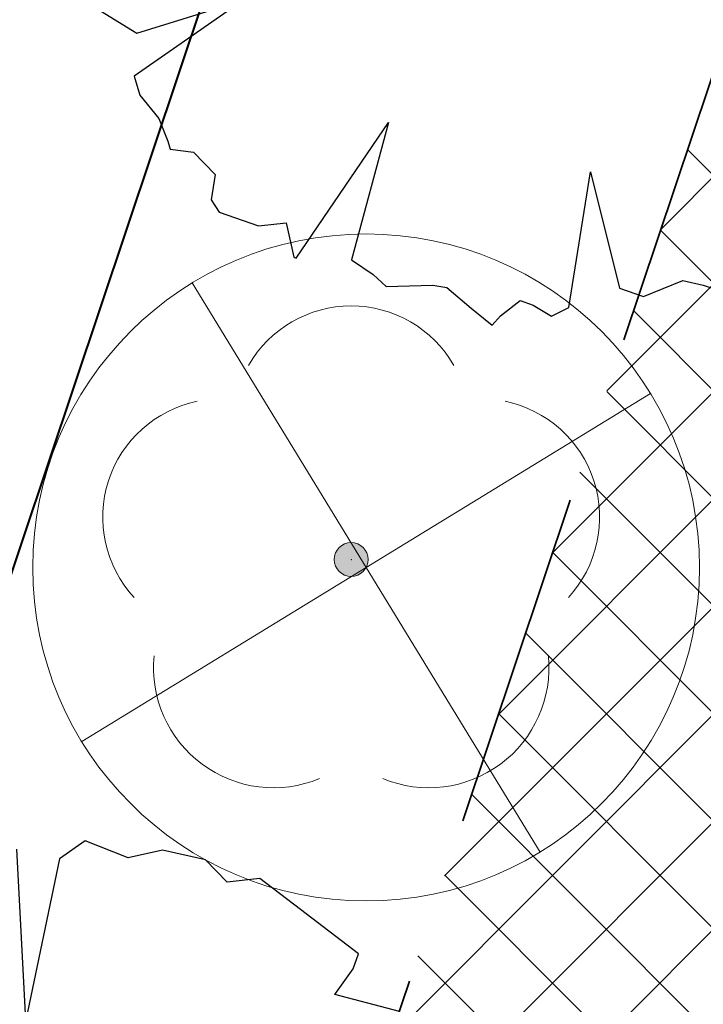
# Model space of a CAD drawing. Header units: metres. Extents: x 6599594 to 6600699, y 5687867 to 5691114.
# Tile 117 of 256: x 6599895.68 to 6599897.7, y 5688717.97 to 5688720.89. Entities that reach past the tile are written whole.
import ezdxf

# ---------------------------------------------------------------- set-up
doc = ezdxf.new("R2010")
doc.units = ezdxf.units.M
doc.header["$MEASUREMENT"] = 0
for name, pattern in [('1', [0]), ('3_EGBZ', [1.5, 1, -0.5]), ('BTO', [0]), ('BUF', [0]), ('BUG', [1.5, 1, -0.5])]:
    doc.linetypes.add(name, pattern=pattern)
doc.layers.get('0').update_dxf_attribs({"color": 253, "linetype": 'CONTINUOUS', "lineweight": 13})
for name, color, linetype, lineweight in [('_dren', 30, '3_EGBZ', 40), ('_kolor chodnik', 50, '1', 5), ('_kolor jezdnia', 4, '1', 0), ('_kolor zjazdy kostka', 7, '1', 5), ('_kolor ścieżka @ 1', 10, '1', 0), ('_nasadzenia', 72, 'BUG', 30), ('_obrzeze', 10, 'BUG', 35), ('_podział mój', 201, 'BTO', 40), ('_wycinka', 10, 'BUF', 15), ('OT_ZagospodarowanieTerenu_P', 7, 'CONTINUOUS', 0)]:
    doc.layers.add(name, color=color, linetype=linetype, lineweight=lineweight)
doc.layers.add('RS-drzewa projektowane', color=7, linetype='CONTINUOUS')
pattern_1 = [(45, (0, 0), (-0.1414213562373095, 0.1414213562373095), []), (135, (0, 0), (-0.1414213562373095, -0.1414213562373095), [])]

# ---------------------------------------------------------------- blocks, each defined once
blk = doc.blocks.new('ddddd')
at = {"layer": '_wycinka'}
for p, q in [((6600244.106448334, 5690836.218476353), (6600245.135551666, 5690834.535523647)), ((6600245.462476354, 5690835.891551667), (6600243.779523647, 5690834.862448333))]:
    blk.add_line(p, q, dxfattribs=at)
blk.add_circle((6600244.621, 5690835.377), 0.986329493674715, dxfattribs=at)
blk = doc.blocks.new('d2')
at = {"layer": '_nasadzenia'}
for p, q in [((-293019.2000540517, 28216.51097357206), (-293019.3144192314, 28216.43055231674)), ((-293019.0088658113, 28216.43478685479), (-293019.2000540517, 28216.51097357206)), ((-293019.4652712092, 28215.71171003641), (-293019.5058528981, 28216.47423294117)), ((-293018.855843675, 28216.46941021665), (-293019.0088658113, 28216.43478685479)), ((-293018.6644100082, 28216.42572959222), (-293018.855843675, 28216.46941021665)), ((-293019.3144192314, 28216.43055231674), (-293019.4652712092, 28215.71171003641)), ((-293018.5676449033, 28216.32748790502), (-293018.6644100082, 28216.42572959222)), ((-293018.4212701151, 28216.34265583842), (-293018.5676449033, 28216.32748790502)), ((-293018.2402983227, 28216.20477988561), (-293018.4212701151, 28216.34265583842)), ((-293017.9817671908, 28216.00781423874), (-293018.2402983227, 28216.20477988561)), ((-293018.0050329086, 28215.93972023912), (-293017.9817671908, 28216.00781423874)), ((-293018.0871430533, 28215.82655175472), (-293018.0050329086, 28215.93972023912)), ((-293017.7984534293, 28215.74964162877), (-293018.0871430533, 28215.82655175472)), ((-293020.6827278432, 28213.72211137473), (-293021.1705643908, 28213.3820784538)), ((-293021.1593662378, 28213.57379206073), (-293020.6827278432, 28213.72211137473)), ((-293021.3211322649, 28213.67251602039), (-293021.1593662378, 28213.57379206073)), ((-293021.1705643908, 28213.3820784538), (-293021.14520213, 28213.29736970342)), ((-293021.14520213, 28213.29736970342), (-293021.061486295, 28213.19272325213)), ((-293021.061486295, 28213.19272325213), (-293021.0199965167, 28213.09164088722)), ((-293020.4486406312, 28212.57052589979), (-293020.0360262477, 28213.17468230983)), ((-293020.0360262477, 28213.17468230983), (-293020.2016862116, 28212.5621920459)), ((-293021.0199965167, 28213.09164088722), (-293021.0105163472, 28213.05581184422)), ((-293021.0105163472, 28213.05581184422), (-293020.906613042, 28213.04203777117)), ((-293020.906613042, 28213.04203777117), (-293020.8098479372, 28212.94379608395)), ((-293020.8098479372, 28212.94379608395), (-293020.8269571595, 28212.83014532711)), ((-293019.2314686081, 28212.35019368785), (-293019.1358041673, 28212.95519975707)), ((-293019.1358041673, 28212.95519975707), (-293019.0065527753, 28212.43629629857)), ((-293020.8269571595, 28212.83014532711), (-293020.7916238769, 28212.77461971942)), ((-293020.7916238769, 28212.77461971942), (-293020.6165631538, 28212.71480661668)), ((-293020.6165631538, 28212.71480661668), (-293020.4929632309, 28212.72689273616)), ((-293020.4929632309, 28212.72689273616), (-293020.4583662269, 28212.57384884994)), ((-293020.4583662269, 28212.57384884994), (-293020.4486406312, 28212.57052589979)), ((-293020.2016862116, 28212.5621920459), (-293020.1046756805, 28212.49645645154)), ((-293020.1046756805, 28212.49645645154), (-293020.0465675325, 28212.44401265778)), ((-293020.0465675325, 28212.44401265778), (-293019.8385154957, 28212.44897060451)), ((-293019.8385154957, 28212.44897060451), (-293019.7768382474, 28212.43876061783)), ((-293018.8995712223, 28212.3997438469), (-293018.7235287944, 28212.46995511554)), ((-293018.7235287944, 28212.46995511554), (-293018.6326747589, 28212.4497762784)), ((-293018.6326747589, 28212.4497762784), (-293018.5743211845, 28212.42983857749)), ((-293019.7768382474, 28212.43876061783), (-293019.6670238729, 28212.34692369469)), ((-293019.0065527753, 28212.43629629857), (-293018.8995712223, 28212.3997438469)), ((-293019.5372674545, 28212.31345305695), (-293019.4490008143, 28212.38106478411)), ((-293019.4490008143, 28212.38106478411), (-293019.3906472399, 28212.3611270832)), ((-293019.3906472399, 28212.3611270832), (-293019.3097642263, 28212.31176510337)), ((-293019.6670238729, 28212.34692369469), (-293019.5733370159, 28212.2714603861)), ((-293019.5733370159, 28212.2714603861), (-293019.5372674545, 28212.31345305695)), ((-293019.3097642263, 28212.31176510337), (-293019.2314686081, 28212.35019368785))]:
    blk.add_line(p, q, dxfattribs=at)
blk = doc.blocks.new('147')
at = {"linetype": 'Continuous', "lineweight": 18}
blk.add_hatch(color=0, dxfattribs=at).paths.add_polyline_path([(0, -0.1, 1), (0, 0.1, 1)])
at = {"color": 0, "linetype": 'Continuous', "lineweight": 18}
blk.add_circle((0, 0), 0.1, dxfattribs=at)
for centre, radius, start, end in [((0, 0.8), 0.7, 29.8459319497, 150.1540680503), ((-0.7700000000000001, 0.25), 0.7, 101.6336339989, 222.6626941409), ((0.7700000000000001, 0.25), 0.7, 317.3373058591, 78.3663660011), ((-0.4600000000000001, -0.6400000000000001), 0.71, 174.3693172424, 292.5572466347), ((0.4600000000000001, -0.6400000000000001), 0.71, 247.4427533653, 5.630682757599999)]:
    blk.add_arc(centre, radius, start, end, dxfattribs=at)
blk = doc.blocks.new('hhh')
at = {"layer": '_podział mój'}
blk.add_line((6600012.715234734, 5689068.962127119), (6599853.466151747, 5688593.232024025), dxfattribs=at)

msp = doc.modelspace()

# ---------------------------------------------------------------- hatches: boundary and pattern name
at = {"layer": '_kolor chodnik'}
h = msp.add_hatch(dxfattribs=at)
h.set_pattern_fill('ANSI37', color=256, scale=1.6)
h.set_pattern_definition(pattern_1)
h.paths.add_polyline_path([(6599849.938171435, 5688542.085872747), (6599852.232147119, 5688548.938742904), (6599853.573135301, 5688548.489851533), (6599853.827082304, 5688549.248475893), (6599851.793849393, 5688549.929093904), (6599849.895278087, 5688548.982823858), (6599847.823506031, 5688542.793750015)])
edge = h.paths.add_edge_path()
edge.add_line((6600018.106075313, 5689087.454911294), (6600022.42781917, 5689091.229234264))
edge.add_line((6600022.42781917, 5689091.229234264), (6600020.233254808, 5689093.742094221))
edge.add_line((6600020.233254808, 5689093.742094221), (6600017.159471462, 5689091.057656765))
edge.add_arc((6600023.275194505, 5689085.385140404), 8.34143334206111, 137.1531558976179, 148.8016577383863)
edge.add_line((6600016.140105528, 5689089.706021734), (6600018.106075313, 5689087.454911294))
h.paths.add_polyline_path([(6600038.501784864, 5689187.59229436), (6600037.906968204, 5689187.700586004), (6600037.638296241, 5689186.224843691), (6600038.240083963, 5689186.115282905)])
h.paths.add_polyline_path([(6600069.098302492, 5689360.276020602), (6600068.321239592, 5689360.413462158), (6600068.064048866, 5689358.936495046), (6600068.836639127, 5689358.799546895)])
h.paths.add_polyline_path([(6600082.393785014, 5689362.950258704), (6600082.941124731, 5689366.103121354), (6600081.481377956, 5689366.361351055), (6600080.923159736, 5689363.210828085)])
h.paths.add_polyline_path([(6600074.022236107, 5689388.065861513), (6600072.983907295, 5689388.249860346), (6600072.723374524, 5689386.772538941), (6600073.760538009, 5689386.588865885)])
h.paths.add_polyline_path([(6600105.602402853, 5689486.45426531), (6600106.738797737, 5689489.760539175), (6600105.28818975, 5689490.281952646), (6600104.132785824, 5689486.965912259)])
h.paths.add_polyline_path([(6600132.519778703, 5689678.737346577), (6600131.636986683, 5689678.922259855), (6600131.330470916, 5689677.453953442), (6600132.212256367, 5689677.269208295)])
h.paths.add_polyline_path([(6600156.649397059, 5689798.7449027), (6600156.48800471, 5689797.95886096), (6600157.450195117, 5689797.757316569), (6600157.615023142, 5689798.542205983)])
h.paths.add_polyline_path([(6600189.055358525, 5689948.643107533), (6600187.902868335, 5689948.884512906), (6600187.600024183, 5689947.417400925), (6600188.748131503, 5689947.176379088)])
edge = h.paths.add_edge_path()
edge.add_line((6600204.459383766, 5690032.969035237), (6600204.153258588, 5690031.227801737))
edge.add_arc((6600202.328347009, 5690027.299936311), 4.331100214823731, 41.853001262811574, 65.08011546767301, ccw=False)
edge.add_arc((6600032.903931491, 5690051.979071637), 174.020003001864, 352.8070218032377, 353.495463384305)
edge.add_arc((6600202.372679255, 5690027.343587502), 5.999999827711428, 55.12102442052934, 69.64815978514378)
edge = h.paths.add_edge_path()
edge.add_line((6600205.046027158, 5690040.265402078), (6600204.972740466, 5690038.483452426))
edge.add_arc((6600203.986269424, 5690044.401803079), 5.999999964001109, 279.4630688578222, 294.9140560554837)
edge.add_line((6600206.513819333, 5690038.960158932), (6600206.607027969, 5690041.030672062))
edge.add_arc((6600203.986269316, 5690044.401803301), 4.270000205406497, 284.3702444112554, 307.86193139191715, ccw=False)
edge = h.paths.add_edge_path()
edge.add_arc((6600203.547470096, 5690044.558759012), 6.446878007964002, 324.43500910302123, 356.20133685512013, ccw=False)
edge.add_arc((6600203.986269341, 5690044.401803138), 6.000000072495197, 323.2169970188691, 357.4193489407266)
h.paths.add_polyline_path([(6600208.910055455, 5690121.713696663), (6600208.146285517, 5690121.748120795), (6600207.125602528, 5690121.794124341), (6600209.971605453, 5690121.665851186)])
edge = h.paths.add_edge_path()
edge.add_line((6600238.769818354, 5690481.648294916), (6600240.338176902, 5690490.87374652))
edge.add_line((6600240.338176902, 5690490.87374652), (6600241.251295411, 5690510.829461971))
edge.add_line((6600241.251295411, 5690510.829461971), (6600239.524022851, 5690510.928942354))
edge.add_line((6600239.524022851, 5690510.928942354), (6600238.633343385, 5690491.167757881))
edge.add_line((6600238.633343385, 5690491.167757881), (6600234.579716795, 5690467.661262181))
edge.add_line((6600234.579716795, 5690467.661262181), (6600234.449796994, 5690464.966873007))
edge.add_arc((6600242.443669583, 5690464.607462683), 8.001948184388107, 177.4256737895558, 268.2543056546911)
edge.add_line((6600242.199903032, 5690456.609228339), (6600242.216657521, 5690457.359274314))
edge.add_line((6600242.216657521, 5690457.359274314), (6600242.305257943, 5690458.836738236))
edge.add_arc((6600242.444504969, 5690464.607952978), 5.772894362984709, 177.0298084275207, 268.6178439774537, ccw=False)
edge.add_line((6600236.679365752, 5690464.907083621), (6600236.951876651, 5690470.95443634))
edge.add_line((6600236.951876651, 5690470.95443634), (6600238.15078669, 5690478.210832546))
edge.add_line((6600238.15078669, 5690478.210832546), (6600238.769818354, 5690481.648294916))
h.paths.add_polyline_path([(6600238.769818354, 5690481.648294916), (6600238.15078669, 5690478.210832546), (6600239.670056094, 5690477.930590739), (6600240.266710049, 5690481.376366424)])
edge = h.paths.add_edge_path()
edge.add_line((6600223.366500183, 5690460.339976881), (6600223.278629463, 5690457.997544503))
edge.add_arc((6600220.967166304, 5690465.656339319), 7.999999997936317, 286.7940807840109, 300.2738222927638)
edge.add_line((6600225.000231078, 5690458.747331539), (6600225.240084, 5690461.623695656))
edge.add_arc((6600221.105749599, 5690465.648640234), 5.76999998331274, 293.06724424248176, 315.7681070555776, ccw=False)
edge = h.paths.add_edge_path()
edge.add_arc((6600220.025145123, 5690444.676291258), 5.770000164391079, 37.996647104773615, 59.94382588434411, ccw=False)
edge.add_line((6600224.572175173, 5690448.22839199), (6600224.817793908, 5690451.081798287))
edge.add_arc((6600220.025145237, 5690444.676291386), 7.999999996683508, 53.19588653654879, 68.15166733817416)
edge.add_line((6600223.00235276, 5690452.101669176), (6600222.91504296, 5690449.670427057))
edge = h.paths.add_edge_path()
edge.add_arc((6600221.105749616, 5690465.648640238), 7.999999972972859, 328.0222308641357, 357.0132597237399)
edge.add_line((6600229.094882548, 5690465.23180147), (6600229.218816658, 5690467.593604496))
edge.add_line((6600229.218816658, 5690467.593604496), (6600228.218919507, 5690467.645774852))
edge.add_line((6600228.218919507, 5690467.645774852), (6600227.891778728, 5690461.411918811))
h.paths.add_polyline_path([(6600200.980142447, 5690012.236744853), (6600202.317278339, 5690011.956662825), (6600202.522293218, 5690012.935421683), (6600201.182321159, 5690013.216097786)])
h.paths.add_polyline_path([(6600196.457878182, 5689983.98337835), (6600195.202332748, 5689984.246370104), (6600194.899091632, 5689982.777335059), (6600196.150355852, 5689982.515240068)])
edge = h.paths.add_edge_path()
edge.add_line((6600112.305909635, 5689517.991018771), (6600112.691041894, 5689519.807934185))
edge.add_line((6600112.691041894, 5689519.807934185), (6600113.245521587, 5689522.423769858))
edge.add_line((6600113.245521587, 5689522.423769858), (6600111.553124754, 5689522.782507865))
edge.add_line((6600111.553124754, 5689522.782507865), (6600107.405864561, 5689503.21722655))
edge.add_line((6600107.405864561, 5689503.21722655), (6600099.494506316, 5689480.361667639))
edge.add_line((6600099.494506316, 5689480.361667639), (6600099.182814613, 5689478.891218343))
edge.add_arc((6600107.008997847, 5689477.232359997), 8.000059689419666, 168.0325629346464, 257.7529108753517)
edge.add_line((6600105.311960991, 5689469.414366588), (6600105.784990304, 5689471.593619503))
edge.add_arc((6600107.008927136, 5689477.232314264), 5.769999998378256, 168.0321375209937, 257.7533362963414, ccw=False)
edge.add_line((6600101.364343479, 5689478.42879883), (6600101.647245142, 5689479.76342708))
edge.add_line((6600101.647245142, 5689479.76342708), (6600104.132785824, 5689486.965912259))
edge.add_line((6600104.132785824, 5689486.965912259), (6600105.28818975, 5689490.281952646))
edge.add_line((6600105.28818975, 5689490.281952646), (6600108.240043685, 5689498.809726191))
edge.add_line((6600108.240043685, 5689498.809726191), (6600112.305909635, 5689517.991018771))
h.paths.add_polyline_path([(6600136.009573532, 5689645.499114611), (6600138.333647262, 5689645.012304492), (6600138.661671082, 5689646.578318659), (6600134.869459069, 5689647.372651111)])
at = {"layer": '_kolor jezdnia'}
h = msp.add_hatch(dxfattribs=at)
h.set_pattern_fill('ANSI37', color=4, scale=3.5)
h.set_pattern_definition([(45, (0, 0), (-0.3093592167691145, 0.3093592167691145), []), (135, (0, 0), (-0.3093592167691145, -0.3093592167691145), [])])
edge = h.paths.add_edge_path()
edge.add_line((6599833.066047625, 5688539.933393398), (6599850.649511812, 5688527.983462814))
edge.add_arc((6599857.337592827, 5688536.653968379), 10.95025544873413, 169.5012687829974, 232.3548431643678, ccw=False)
edge.add_arc((6599858.085851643, 5688536.618142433), 11.69295282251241, 162.2507788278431, 169.9967502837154, ccw=False)
edge.add_line((6599846.949484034, 5688540.182754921), (6599847.823506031, 5688542.793750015))
edge.add_line((6599847.823506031, 5688542.793750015), (6599849.895278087, 5688548.982823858))
edge.add_line((6599849.895278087, 5688548.982823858), (6599852.434748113, 5688556.56906746))
edge.add_line((6599852.434748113, 5688556.56906746), (6599928.48625871, 5688783.760284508))
edge.add_line((6599928.48625871, 5688783.760284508), (6599931.025728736, 5688791.34652811))
edge.add_line((6599931.025728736, 5688791.34652811), (6599996.657773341, 5688987.411326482))
edge.add_line((6599996.657773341, 5688987.411326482), (6599999.197243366, 5688994.997570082))
edge.add_line((6599999.197243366, 5688994.997570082), (6600021.930100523, 5689062.908193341))
edge.add_line((6600021.930100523, 5689062.908193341), (6600017.620224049, 5689067.371531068))
edge.add_line((6600017.620224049, 5689067.371531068), (6600016.714558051, 5689064.654078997))
edge.add_line((6600016.714558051, 5689064.654078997), (6600012.423620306, 5689051.835617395))
edge.add_line((6600012.423620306, 5689051.835617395), (6600009.884150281, 5689044.249373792))
edge.add_line((6600009.884150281, 5689044.249373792), (6599977.53516164, 5688947.612159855))
edge.add_line((6599977.53516164, 5688947.612159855), (6599974.995691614, 5688940.025916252))
edge.add_line((6599974.995691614, 5688940.025916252), (6599942.096912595, 5688841.746295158))
edge.add_line((6599942.096912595, 5688841.746295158), (6599939.557442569, 5688834.160051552))
edge.add_line((6599939.557442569, 5688834.160051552), (6599882.679288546, 5688664.246042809))
edge.add_line((6599882.679288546, 5688664.246042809), (6599880.139818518, 5688656.659799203))
edge.add_line((6599880.139818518, 5688656.659799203), (6599852.46454386, 5688573.984527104))
edge.add_line((6599852.46454386, 5688573.984527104), (6599842.470137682, 5688544.127903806))
edge.add_arc((6599835.706422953, 5688546.652910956), 7.219660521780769, 248.5480913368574, 339.52856074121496, ccw=False)
h.paths.add_polyline_path([(6600044.653202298, 5689172.271628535), (6600046.276244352, 5689181.431901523), (6600047.759199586, 5689189.801539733), (6600051.0603021, 5689208.432603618), (6600052.368792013, 5689215.817578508), (6600054.808584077, 5689229.587499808), (6600056.11707399, 5689236.972474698), (6600057.346666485, 5689243.912161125), (6600058.655146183, 5689251.297078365), (6600058.831439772, 5689252.292060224), (6600060.098987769, 5689259.445963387), (6600060.139929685, 5689259.677035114), (6600061.407468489, 5689266.830886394), (6600072.329030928, 5689328.470998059), (6600073.637511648, 5689335.855921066), (6600077.337304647, 5689356.73715072), (6600078.820259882, 5689365.106788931), (6600081.142794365, 5689378.214921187), (6600082.538516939, 5689386.092227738), (6600095.187867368, 5689457.483787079), (6600091.082877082, 5689465.8405575), (6600089.043088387, 5689454.328211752), (6600087.870641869, 5689447.711051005), (6600087.560133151, 5689445.958573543), (6600086.562151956, 5689440.326076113), (6600082.433200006, 5689417.022719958), (6600080.95024477, 5689408.65308175), (6600077.202698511, 5689387.502337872), (6600075.719743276, 5689379.132699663), (6600073.469199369, 5689366.430874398), (6600071.986244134, 5689358.061236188), (6600069.98686466, 5689346.776955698), (6600068.591142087, 5689338.899649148), (6600065.559290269, 5689321.78820693), (6600064.163567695, 5689313.910900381), (6600059.719426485, 5689288.828650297), (6600058.323703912, 5689280.951343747), (6600057.563846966, 5689276.662793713), (6600056.168124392, 5689268.785487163), (6600054.804920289, 5689261.091711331), (6600053.409197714, 5689253.21440478), (6600053.264817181, 5689252.399536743), (6600051.869094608, 5689244.522230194), (6600051.183555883, 5689240.653124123), (6600049.787833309, 5689232.775817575), (6600046.593849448, 5689214.749319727), (6600045.198126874, 5689206.872013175), (6600044.41754409, 5689202.466488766), (6600042.934588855, 5689194.096850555), (6600036.429952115, 5689157.38538759), (6600034.946996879, 5689149.01574938), (6600030.579776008, 5689124.367629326), (6600027.529365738, 5689107.151445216), (6600024.895072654, 5689094.014582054), (6600030.583685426, 5689094.264316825), (6600032.945013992, 5689106.191885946), (6600043.170247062, 5689163.901990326)])
edge = h.paths.add_edge_path()
edge.add_line((6600111.106812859, 5689535.144351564), (6600111.256844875, 5689535.85214863))
edge.add_line((6600111.256844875, 5689535.85214863), (6600112.915748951, 5689543.678261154))
edge.add_line((6600112.915748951, 5689543.678261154), (6600117.304772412, 5689564.384094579))
edge.add_line((6600117.304772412, 5689564.384094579), (6600119.067357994, 5689572.699339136))
edge.add_line((6600119.067357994, 5689572.699339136), (6600120.087667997, 5689577.512794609))
edge.add_line((6600120.087667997, 5689577.512794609), (6600121.642890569, 5689584.849775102))
edge.add_line((6600121.642890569, 5689584.849775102), (6600128.436769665, 5689616.900852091))
edge.add_line((6600128.436769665, 5689616.900852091), (6600129.991992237, 5689624.237832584))
edge.add_line((6600129.991992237, 5689624.237832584), (6600132.660554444, 5689636.827148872))
edge.add_line((6600132.660554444, 5689636.827148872), (6600133.208838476, 5689639.444704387))
edge.add_line((6600133.208838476, 5689639.444704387), (6600134.848957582, 5689647.274775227))
edge.add_line((6600134.848957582, 5689647.274775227), (6600138.97649476, 5689666.979995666))
edge.add_line((6600138.97649476, 5689666.979995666), (6600140.51410642, 5689674.320687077))
edge.add_line((6600140.51410642, 5689674.320687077), (6600145.209128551, 5689696.735129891))
edge.add_line((6600145.209128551, 5689696.735129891), (6600146.746740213, 5689704.075821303))
edge.add_line((6600146.746740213, 5689704.075821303), (6600151.462308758, 5689726.588354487))
edge.add_line((6600151.462308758, 5689726.588354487), (6600152.999920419, 5689733.929045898))
edge.add_line((6600152.999920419, 5689733.929045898), (6600155.244070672, 5689744.642813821))
edge.add_line((6600155.244070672, 5689744.642813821), (6600156.781682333, 5689751.983505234))
edge.add_line((6600156.781682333, 5689751.983505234), (6600161.635515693, 5689775.156126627))
edge.add_line((6600161.635515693, 5689775.156126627), (6600163.378142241, 5689783.475576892))
edge.add_line((6600163.378142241, 5689783.475576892), (6600163.850769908, 5689785.731942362))
edge.add_line((6600163.850769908, 5689785.731942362), (6600167.028500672, 5689800.902704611))
edge.add_line((6600167.028500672, 5689800.902704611), (6600179.49088801, 5689860.399222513))
edge.add_line((6600179.49088801, 5689860.399222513), (6600181.233514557, 5689868.718672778))
edge.add_line((6600181.233514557, 5689868.718672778), (6600181.84713393, 5689871.648144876))
edge.add_line((6600181.84713393, 5689871.648144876), (6600183.384745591, 5689878.988836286))
edge.add_line((6600183.384745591, 5689878.988836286), (6600184.935818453, 5689886.393792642))
edge.add_line((6600184.935818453, 5689886.393792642), (6600186.575937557, 5689894.223863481))
edge.add_line((6600186.575937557, 5689894.223863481), (6600194.05133812, 5689929.912074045))
edge.add_line((6600194.05133812, 5689929.912074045), (6600195.691457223, 5689937.742144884))
edge.add_line((6600195.691457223, 5689937.742144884), (6600202.915799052, 5689972.231779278))
edge.add_line((6600202.915799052, 5689972.231779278), (6600204.555918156, 5689980.061850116))
edge.add_line((6600204.555918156, 5689980.061850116), (6600206.062781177, 5689987.255744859))
edge.add_line((6600206.062781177, 5689987.255744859), (6600207.702900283, 5689995.085815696))
edge.add_line((6600207.702900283, 5689995.085815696), (6600210.232559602, 5690007.162628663))
edge.add_line((6600210.232559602, 5690007.162628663), (6600211.694938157, 5690014.144150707))
edge.add_arc((6600028.177652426, 5690052.584442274), 187.5000004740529, 348.1696294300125, 357.4195276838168)
edge.add_line((6600215.487522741, 5690044.142720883), (6600208.310270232, 5690026.480446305))
edge.add_arc((6600032.903933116, 5690051.97907145), 177.2500013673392, 348.1696294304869, 351.7289130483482, ccw=False)
edge.add_line((6600206.38894146, 5690015.640182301), (6600205.966941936, 5690013.625519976))
edge.add_line((6600205.966941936, 5690013.625519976), (6600204.326822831, 5690005.795449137))
edge.add_line((6600204.326822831, 5690005.795449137), (6600197.076961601, 5689971.183982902))
edge.add_line((6600197.076961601, 5689971.183982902), (6600195.334335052, 5689962.864532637))
edge.add_line((6600195.334335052, 5689962.864532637), (6600193.44722506, 5689953.855305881))
edge.add_line((6600193.44722506, 5689953.855305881), (6600191.909227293, 5689946.512771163))
edge.add_line((6600191.909227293, 5689946.512771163), (6600185.496844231, 5689915.899498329))
edge.add_line((6600185.496844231, 5689915.899498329), (6600183.856521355, 5689908.068454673))
edge.add_line((6600183.856521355, 5689908.068454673), (6600182.066605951, 5689899.523243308))
edge.add_line((6600182.066605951, 5689899.523243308), (6600180.32407057, 5689891.204228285))
edge.add_line((6600180.32407057, 5689891.204228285), (6600174.320344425, 5689862.541919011))
edge.add_line((6600174.320344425, 5689862.541919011), (6600172.577809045, 5689854.222903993))
edge.add_line((6600172.577809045, 5689854.222903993), (6600163.663810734, 5689811.666703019))
edge.add_line((6600163.663810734, 5689811.666703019), (6600162.023782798, 5689803.837067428))
edge.add_line((6600162.023782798, 5689803.837067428), (6600160.924220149, 5689798.587659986))
edge.add_line((6600160.924220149, 5689798.587659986), (6600159.279208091, 5689790.734229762))
edge.add_line((6600159.279208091, 5689790.734229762), (6600157.107250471, 5689780.365115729))
edge.add_line((6600157.107250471, 5689780.365115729), (6600155.462238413, 5689772.511685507))
edge.add_line((6600155.462238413, 5689772.511685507), (6600153.380318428, 5689762.572418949))
edge.add_line((6600153.380318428, 5689762.572418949), (6600151.735124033, 5689754.718118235))
edge.add_line((6600151.735124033, 5689754.718118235), (6600148.586504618, 5689739.686336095))
edge.add_line((6600148.586504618, 5689739.686336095), (6600146.885007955, 5689731.563243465))
edge.add_line((6600146.885007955, 5689731.563243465), (6600141.75088822, 5689707.052510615))
edge.add_line((6600141.75088822, 5689707.052510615), (6600140.110896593, 5689699.223048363))
edge.add_line((6600140.110896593, 5689699.223048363), (6600133.483561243, 5689667.583574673))
edge.add_line((6600133.483561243, 5689667.583574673), (6600131.860394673, 5689659.834436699))
edge.add_line((6600131.860394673, 5689659.834436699), (6600131.740984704, 5689659.26436315))
edge.add_line((6600131.740984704, 5689659.26436315), (6600130.117814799, 5689651.515209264))
edge.add_line((6600130.117814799, 5689651.515209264), (6600127.27873359, 5689637.961189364))
edge.add_line((6600127.27873359, 5689637.961189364), (6600126.924568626, 5689636.290366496))
edge.add_line((6600126.924568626, 5689636.290366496), (6600125.166244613, 5689627.995226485))
edge.add_line((6600125.166244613, 5689627.995226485), (6600118.009503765, 5689594.232298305))
edge.add_line((6600118.009503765, 5689594.232298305), (6600116.25117975, 5689585.937158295))
edge.add_line((6600116.25117975, 5689585.937158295), (6600113.665314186, 5689573.737975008))
edge.add_line((6600113.665314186, 5689573.737975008), (6600111.898534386, 5689565.402943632))
edge.add_line((6600111.898534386, 5689565.402943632), (6600104.889982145, 5689532.339115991))
edge.add_line((6600104.889982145, 5689532.339115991), (6600103.22663594, 5689524.492047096))
edge.add_line((6600103.22663594, 5689524.492047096), (6600096.623876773, 5689493.342605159))
edge.add_line((6600096.623876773, 5689493.342605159), (6600094.968986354, 5689485.535427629))
edge.add_line((6600094.968986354, 5689485.535427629), (6600094.300101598, 5689482.379870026))
edge.add_line((6600094.300101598, 5689482.379870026), (6600099.182814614, 5689478.891218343))
edge.add_line((6600099.182814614, 5689478.891218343), (6600099.494506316, 5689480.361667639))
edge.add_line((6600099.494506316, 5689480.361667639), (6600111.106812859, 5689535.144351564))
edge = h.paths.add_edge_path()
edge.add_arc((6600239.213891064, 5690851.400367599), 10.00000000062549, -2.8342403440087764, 76.13703556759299, ccw=False)
edge.add_line((6600249.201658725, 5690850.905901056), (6600249.082723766, 5690848.503524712))
edge.add_line((6600249.082723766, 5690848.503524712), (6600247.016487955, 5690806.767468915))
edge.add_line((6600247.016487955, 5690806.767468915), (6600246.092398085, 5690789.152178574))
edge.add_line((6600246.092398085, 5690789.152178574), (6600233.768116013, 5690572.015170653))
edge.add_line((6600233.768116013, 5690572.015170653), (6600228.959056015, 5690465.296202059))
edge.add_line((6600228.959056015, 5690465.296202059), (6600234.588724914, 5690465.017134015))
edge.add_line((6600234.588724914, 5690465.017134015), (6600239.262540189, 5690571.767576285))
edge.add_line((6600239.262540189, 5690571.767576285), (6600252.50503885, 5690806.400146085))
edge.add_line((6600252.50503885, 5690806.400146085), (6600254.569211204, 5690848.094521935))
edge.add_arc((6600262.559425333, 5690847.6989487), 7.999999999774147, 76.13703557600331, 177.1657596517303, ccw=False)
edge.add_line((6600264.476229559, 5690855.465921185), (6600241.609896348, 5690861.109083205))
edge = h.paths.add_edge_path()
edge.add_line((6600250.031475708, 5690451.625307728), (6600250.231741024, 5690455.772579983))
edge.add_line((6600250.231741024, 5690455.772579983), (6600246.257763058, 5690456.417303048))
edge.add_line((6600246.257763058, 5690456.417303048), (6600242.171761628, 5690456.61060902))
edge.add_arc((6600242.563100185, 5690464.586983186), 7.985968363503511, 176.9123644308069, 267.1911945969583, ccw=False)
edge.add_line((6600234.588724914, 5690465.017134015), (6600228.959056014, 5690465.296202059))
edge.add_arc((6600220.965133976, 5690465.657286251), 8.002072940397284, 267.8289300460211, 357.413716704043, ccw=False)
edge.add_line((6600220.661989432, 5690457.660957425), (6600212.406915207, 5690458.119572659))
edge.add_line((6600212.406915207, 5690458.119572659), (6600208.431872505, 5690457.817501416))
edge.add_line((6600208.431872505, 5690457.817501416), (6600208.233912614, 5690454.548331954))
edge.add_line((6600208.233912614, 5690454.548331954), (6600212.129565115, 5690453.127270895))
edge.add_line((6600212.129565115, 5690453.127270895), (6600218.640548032, 5690452.76554962))
edge.add_line((6600218.640548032, 5690452.76554962), (6600216.486747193, 5690452.885205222))
edge.add_line((6600216.486747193, 5690452.885205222), (6600220.468905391, 5690452.663974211))
edge.add_arc((6600220.025145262, 5690444.676291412), 7.99999997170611, -0.3386579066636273, 86.8201700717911, ccw=False)
edge.add_line((6600228.025005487, 5690444.629006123), (6600227.803602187, 5690439.649256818))
edge.add_line((6600227.803602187, 5690439.649256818), (6600226.885525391, 5690435.936828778))
edge.add_line((6600226.885525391, 5690435.936828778), (6600225.534849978, 5690405.967249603))
edge.add_line((6600225.534849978, 5690405.967249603), (6600226.115199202, 5690402.187514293))
edge.add_line((6600226.115199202, 5690402.187514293), (6600213.445139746, 5690121.008786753))
edge.add_line((6600213.445139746, 5690121.008786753), (6600213.352800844, 5690118.960058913))
edge.add_line((6600213.352800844, 5690118.960058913), (6600209.980184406, 5690044.131649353))
edge.add_arc((6600203.98626942, 5690044.401803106), 5.999999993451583, 257.4162346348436, 357.41934921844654, ccw=False)
edge.add_line((6600202.679069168, 5690038.545931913), (6600201.589735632, 5690033.666039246))
edge.add_line((6600201.589735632, 5690033.666039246), (6600203.67987942, 5690033.199458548))
edge.add_arc((6600202.372679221, 5690027.343587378), 5.999999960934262, -8.27108729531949, 77.41623506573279, ccw=False)
edge.add_line((6600208.310270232, 5690026.480446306), (6600215.487522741, 5690044.142720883))
edge.add_line((6600215.487522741, 5690044.142720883), (6600216.199687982, 5690059.9446614))
edge.add_line((6600216.199687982, 5690059.9446614), (6600216.537356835, 5690067.437056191))
edge.add_line((6600216.537356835, 5690067.437056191), (6600223.893528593, 5690230.66011469))
edge.add_line((6600223.893528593, 5690230.66011469), (6600224.231197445, 5690238.152509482))
edge.add_line((6600224.231197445, 5690238.152509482), (6600233.507835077, 5690443.987992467))
edge.add_arc((6600241.499722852, 5690443.627812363), 7.999999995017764, 87.29208981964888, 177.4195277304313, ccw=False)
edge.add_line((6600241.877677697, 5690451.618879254), (6600246.021541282, 5690451.422886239))
edge.add_line((6600246.021541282, 5690451.422886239), (6600246.427694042, 5690451.44338883))
edge.add_line((6600246.427694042, 5690451.44338883), (6600246.79397003, 5690451.461878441))
edge.add_line((6600246.79397003, 5690451.461878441), (6600250.031475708, 5690451.625307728))
edge = h.paths.add_edge_path()
edge.add_line((6600007.33756506, 5689086.20374581), (6600006.980466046, 5689080.740822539))
edge.add_line((6600006.980466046, 5689080.740822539), (6600007.229745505, 5689080.720859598))
edge.add_line((6600007.229745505, 5689080.720859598), (6600008.093335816, 5689080.601653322))
edge.add_line((6600008.093335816, 5689080.601653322), (6600008.702681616, 5689080.53831051))
edge.add_arc((6600008.140193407, 5689070.554142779), 9.999999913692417, -18.557800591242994, 86.77547804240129, ccw=False)
edge.add_line((6600017.620224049, 5689067.371531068), (6600021.930100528, 5689062.908193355))
edge.add_arc((6599734.83819726, 5689159.011261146), 302.7499967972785, 341.4922000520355, 343.8640860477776)
edge.add_arc((6600034.895369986, 5689072.315877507), 9.581213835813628, 98.63328270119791, 164.5273290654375, ccw=False)
edge.add_line((6600033.457137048, 5689081.788529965), (6600033.832640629, 5689081.798737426))
edge.add_line((6600033.832640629, 5689081.798737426), (6600034.422462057, 5689082.05700874))
edge.add_line((6600034.422462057, 5689082.05700874), (6600036.833623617, 5689082.139040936))
edge.add_line((6600036.833623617, 5689082.139040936), (6600036.730225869, 5689087.148851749))
edge.add_line((6600036.730225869, 5689087.148851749), (6600036.579860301, 5689087.134303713))
edge.add_arc((6600036.479565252, 5689093.136286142), 6.002820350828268, 169.1687651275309, 270.9573417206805, ccw=False)
edge.add_line((6600030.583685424, 5689094.264316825), (6600024.895072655, 5689094.014582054))
edge.add_arc((6600015.200558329, 5689096.162123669), 9.929528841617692, 271.0943432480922, 347.5094668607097, ccw=False)
edge.add_arc((6600014.909438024, 5689089.646776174), 3.446070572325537, 264.4236009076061, 278.0194998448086, ccw=False)
edge.add_line((6600014.574573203, 5689086.217014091), (6600014.299554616, 5689086.232508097))
edge.add_line((6600014.299554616, 5689086.232508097), (6600010.474232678, 5689086.448019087))
edge.add_line((6600010.474232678, 5689086.448019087), (6600007.33756506, 5689086.20374581))
edge = h.paths.add_edge_path()
edge.add_line((6600105.490725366, 5689463.953528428), (6600106.927559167, 5689464.047234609))
edge.add_line((6600106.927559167, 5689464.047234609), (6600107.835, 5689468.66))
edge.add_line((6600107.835, 5689468.66), (6600105.311960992, 5689469.414366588))
edge.add_arc((6600107.008997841, 5689477.232359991), 8.000059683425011, 168.0325628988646, 257.75291091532, ccw=False)
edge.add_line((6600099.182814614, 5689478.891218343), (6600094.300101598, 5689482.379870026))
edge.add_arc((6600586.245114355, 5689378.104238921), 502.8750369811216, 168.032376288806, 169.9522165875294)
edge.add_line((6600091.082877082, 5689465.8405575), (6600095.187867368, 5689457.483787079))
edge.add_arc((6600103.065173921, 5689456.088064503), 8.000000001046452, 77.7533362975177, 169.9524553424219, ccw=False)
edge.add_line((6600104.762140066, 5689463.906012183), (6600105.490725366, 5689463.953528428))
at = {"layer": '_kolor zjazdy kostka'}
h = msp.add_hatch(dxfattribs=at)
h.set_pattern_fill('ANSI37', color=256, scale=1.6)
h.set_pattern_definition(pattern_1)
h.paths.add_polyline_path([(6600244.137440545, 5690813.934732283), (6600242.369522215, 5690814.022127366), (6600242.097568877, 5690808.528921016), (6600243.865482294, 5690808.441426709)])
h.paths.add_polyline_path([(6600247.012128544, 5690806.679412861), (6600247.442736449, 5690815.377295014), (6600247.393289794, 5690814.378518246), (6600247.113277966, 5690808.722537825)])
h.paths.add_polyline_path([(6600242.297085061, 5690788.088808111), (6600240.958726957, 5690788.155683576), (6600240.648818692, 5690782.664569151), (6600241.987258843, 5690782.599147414)])
h.paths.add_polyline_path([(6600245.558275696, 5690780.919298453), (6600246.037231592, 5690789.405686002), (6600244.985820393, 5690788.453468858), (6600244.612601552, 5690781.981345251)])
h.paths.add_polyline_path([(6600241.348405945, 5690723.711515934), (6600242.272017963, 5690722.691689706), (6600242.749709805, 5690731.155680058), (6600241.698138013, 5690730.203317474), (6600241.472690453, 5690726.27550499)])
h.paths.add_polyline_path([(6600225.772794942, 5690394.589141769), (6600224.731429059, 5690393.637598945), (6600224.461246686, 5690387.644646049), (6600225.412923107, 5690386.603142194)])
h.paths.add_polyline_path([(6600223.012390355, 5690333.280720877), (6600223.372595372, 5690341.272607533), (6600222.32835346, 5690340.318436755), (6600222.058239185, 5690334.324941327)])
h.paths.add_polyline_path([(6600215.496388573, 5690166.390602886), (6600215.856593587, 5690174.382489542), (6600214.812834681, 5690173.428760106), (6600214.542018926, 5690167.435062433)])
h.paths.add_polyline_path([(6600212.446537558, 5690121.053392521), (6600213.399499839, 5690120.010473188), (6600213.788744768, 5690128.503024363), (6600212.745135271, 5690127.54943145)])
h.paths.add_polyline_path([(6600209.977420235, 5690121.665589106), (6600210.225142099, 5690127.162117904), (6600207.346107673, 5690127.291879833), (6600207.119593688, 5690121.794395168)])
h.paths.add_polyline_path([(6600207.950178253, 5690070.725854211), (6600204.880846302, 5690070.828947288), (6600204.643784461, 5690065.333808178), (6600207.702521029, 5690065.204598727)])
h.paths.add_polyline_path([(6600200.981479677, 5690012.236464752), (6600199.969248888, 5690007.339980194), (6600201.282587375, 5690007.064882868), (6600202.31726072, 5690011.956666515)])
h.paths.add_polyline_path([(6600193.613960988, 5689970.406358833), (6600192.398010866, 5689970.660657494), (6600191.286205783, 5689965.274578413), (6600192.486379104, 5689965.023185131)])
h.paths.add_polyline_path([(6600189.061271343, 5689948.671423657), (6600189.98413328, 5689953.050774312), (6600188.818902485, 5689953.32186217), (6600187.908781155, 5689948.91282903)])
h.paths.add_polyline_path([(6600180.976201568, 5689915.317449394), (6600179.952861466, 5689910.421322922), (6600181.008474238, 5689910.200199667), (6600182.033843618, 5689915.09540201)])
h.paths.add_polyline_path([(6600176.508279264, 5689893.538690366), (6600177.476023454, 5689893.335973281), (6600178.603605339, 5689898.719146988), (6600177.636002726, 5689898.922290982)])
h.paths.add_polyline_path([(6600179.28182965, 5689859.401159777), (6600180.522246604, 5689860.211927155), (6600181.057490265, 5689860.561775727), (6600183.598022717, 5689860.029600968), (6600184.726606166, 5689865.412570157), (6600182.186324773, 5689865.943033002), (6600181.604764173, 5689866.832779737), (6600181.024456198, 5689867.720610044)])
h.paths.add_polyline_path([(6600160.200810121, 5689810.862606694), (6600159.232772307, 5689811.065842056), (6600158.207991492, 5689806.171529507), (6600159.175735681, 5689805.968812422)])
h.paths.add_polyline_path([(6600156.49391753, 5689797.987177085), (6600155.463416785, 5689793.068691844), (6600156.431160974, 5689792.865974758), (6600157.461419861, 5689797.784520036)])
edge = h.paths.add_edge_path()
edge.add_arc((6600173.111981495, 5689800.679690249), 5.999999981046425, 204.673115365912, 239.5411154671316, ccw=False)
edge.add_arc((6600173.162096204, 5689800.685330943), 6.047914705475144, 168.3203586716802, 204.5234866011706, ccw=False)
edge.add_line((6600167.239404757, 5689801.9096668), (6600163.651667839, 5689784.781499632))
edge.add_arc((6600169.524220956, 5689783.551410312), 5.999999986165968, 139.2146049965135, 168.1696294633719, ccw=False)
edge.add_arc((6600169.524220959, 5689783.551410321), 5.999999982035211, 96.80962310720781, 139.2146050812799, ccw=False)
edge.add_line((6600168.812796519, 5689789.509083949), (6600170.070461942, 5689795.507731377))
h.paths.add_polyline_path([(6600163.526364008, 5689776.866746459), (6600166.051243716, 5689776.337874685), (6600167.179826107, 5689781.720838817), (6600164.653945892, 5689782.249920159), (6600163.941148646, 5689783.340449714), (6600163.493329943, 5689784.025580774), (6600161.750703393, 5689775.706130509), (6600162.438017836, 5689776.155376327)])
h.paths.add_polyline_path([(6600152.614191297, 5689774.643430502), (6600153.639138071, 5689779.536616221), (6600152.646757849, 5689779.744928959), (6600151.646447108, 5689774.846147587)])
h.paths.add_polyline_path([(6600150.121074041, 5689767.466820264), (6600148.177624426, 5689758.16795459), (6600149.115997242, 5689757.971390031), (6600151.066362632, 5689767.268392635)])
h.paths.add_polyline_path([(6600142.970741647, 5689739.332500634), (6600141.888449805, 5689734.142420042), (6600144.036614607, 5689733.695518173), (6600145.123068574, 5689738.882330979)])
h.paths.add_polyline_path([(6600136.256357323, 5689701.052153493), (6600137.154085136, 5689700.864096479), (6600138.287960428, 5689706.274871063), (6600137.386492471, 5689706.464182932)])
h.paths.add_polyline_path([(6600130.081494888, 5689667.099389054), (6600129.212847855, 5689667.281639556), (6600128.083282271, 5689661.898895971), (6600128.953953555, 5689661.716447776)])
h.paths.add_polyline_path([(6600128.397394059, 5689659.030340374), (6600127.554144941, 5689659.207226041), (6600126.49340855, 5689653.810049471), (6600127.269860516, 5689653.647397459)])
h.paths.add_polyline_path([(6600134.990411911, 5689640.633636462), (6600137.30714639, 5689640.148363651), (6600138.339560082, 5689645.040620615), (6600136.015486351, 5689645.500958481), (6600135.435178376, 5689646.388788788), (6600134.8548704, 5689647.276619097), (6600133.214751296, 5689639.446548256), (6600134.102581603, 5689640.026856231)])
h.paths.add_polyline_path([(6600122.164164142, 5689634.294831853), (6600121.024067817, 5689628.914244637), (6600122.015114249, 5689628.705875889), (6600123.155614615, 5689634.086346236)])
h.paths.add_polyline_path([(6600114.54207576, 5689593.450769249), (6600113.493359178, 5689593.398339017), (6600112.364315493, 5689588.045694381), (6600113.29076438, 5689587.54753241)])
h.paths.add_polyline_path([(6600110.194543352, 5689572.941097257), (6600109.20781945, 5689573.148880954), (6600108.067717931, 5689567.768269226), (6600109.05014319, 5689567.535215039)])
h.paths.add_polyline_path([(6600119.083213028, 5689565.540446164), (6600119.089125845, 5689565.542290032), (6600121.462438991, 5689565.065690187), (6600122.598093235, 5689570.447168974), (6600120.229622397, 5689570.949214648), (6600119.651446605, 5689571.8119627), (6600119.073270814, 5689572.727655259), (6600117.310757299, 5689564.412754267)])
h.paths.add_polyline_path([(6600101.698666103, 5689532.937884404), (6600100.730666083, 5689533.141679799), (6600099.694214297, 5689528.250234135), (6600100.669121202, 5689528.045267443)])
h.paths.add_polyline_path([(6600094.064021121, 5689496.827028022), (6600093.080194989, 5689497.033910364), (6600092.036590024, 5689492.143967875), (6600093.038865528, 5689491.933250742)])
h.paths.add_polyline_path([(6600083.709836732, 5689453.74980843), (6600082.738586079, 5689448.336231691), (6600084.647281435, 5689448.027407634), (6600085.606840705, 5689453.416583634)])
h.paths.add_polyline_path([(6600084.434394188, 5689446.82589514), (6600083.348896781, 5689447.018140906), (6600082.567374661, 5689442.58660872), (6600083.649300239, 5689442.394910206)])
h.paths.add_polyline_path([(6600078.04194071, 5689410.721110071), (6600078.996952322, 5689416.137564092), (6600078.054833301, 5689416.304853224), (6600077.111232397, 5689410.886043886)])
h.paths.add_polyline_path([(6600072.911565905, 5689386.768652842), (6600071.960466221, 5689381.312635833), (6600072.800073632, 5689381.16322159), (6600073.766450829, 5689386.590709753)])
h.paths.add_polyline_path([(6600082.887400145, 5689379.432062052), (6600085.278102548, 5689379.03494316), (6600086.160383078, 5689383.956496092), (6600083.759726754, 5689384.355378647), (6600083.152078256, 5689385.224725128), (6600082.544429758, 5689386.094071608), (6600081.148707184, 5689378.216765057), (6600082.018053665, 5689378.824413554)])
h.paths.add_polyline_path([(6600080.731401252, 5689363.247695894), (6600080.041469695, 5689363.369939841), (6600079.433821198, 5689364.239286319), (6600078.8261727, 5689365.1086328), (6600077.343217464, 5689356.73899459), (6600078.212563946, 5689357.346643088), (6600079.081910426, 5689357.954291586), (6600081.429189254, 5689357.564866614), (6600082.388748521, 5689362.980514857)])
h.paths.add_polyline_path([(6600069.104215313, 5689360.304336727), (6600070.063917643, 5689365.720487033), (6600069.2708267, 5689365.861009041), (6600068.327152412, 5689360.441778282)])
h.paths.add_polyline_path([(6600066.550616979, 5689345.891799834), (6600065.546169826, 5689346.069805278), (6600064.677796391, 5689341.145792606), (6600065.678290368, 5689340.968483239)])
h.paths.add_polyline_path([(6600061.138656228, 5689321.077501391), (6600060.270282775, 5689316.15348863), (6600061.250715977, 5689315.979734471), (6600062.127590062, 5689320.902245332)])
h.paths.add_polyline_path([(6600055.325252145, 5689288.11325564), (6600054.456878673, 5689283.189242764), (6600055.410852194, 5689283.020177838), (6600056.283178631, 5689287.917022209)])
h.paths.add_polyline_path([(6600048.045675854, 5689182.819289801), (6600050.371939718, 5689182.407116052), (6600051.31444535, 5689187.67761207), (6600048.980409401, 5689188.064690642), (6600048.372760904, 5689188.934037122), (6600047.765112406, 5689189.803383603), (6600046.306982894, 5689181.603992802), (6600046.972918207, 5689182.069462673)])
h.paths.add_polyline_path([(6600040.943690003, 5689201.374141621), (6600039.339175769, 5689201.66987967), (6600038.429882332, 5689196.244216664), (6600039.984130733, 5689195.958493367)])
h.paths.add_polyline_path([(6600032.993704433, 5689156.473759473), (6600032.278185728, 5689156.600537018), (6600031.299242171, 5689151.188930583), (6600032.034145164, 5689151.058111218)])
h.paths.add_polyline_path([(6600026.309179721, 5689123.603833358), (6600025.417362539, 5689118.683970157), (6600026.271201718, 5689118.532684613), (6600027.143528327, 5689123.456001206)])
h.paths.add_polyline_path([(6600013.302986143, 5689054.462576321), (6600015.842456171, 5689062.048819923), (6600014.576741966, 5689061.417973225), (6600012.672139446, 5689055.728290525)])
h.paths.add_polyline_path([(6599974.547216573, 5688938.686171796), (6599977.086686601, 5688946.272415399), (6599975.820972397, 5688945.641568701), (6599973.916369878, 5688939.951886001)])
h.paths.add_polyline_path([(6599942.102825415, 5688841.748139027), (6599940.837111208, 5688841.117292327), (6599938.932508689, 5688835.427609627), (6599939.563355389, 5688834.161895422)])
h.paths.add_polyline_path([(6599882.685201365, 5688664.247886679), (6599881.419487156, 5688663.617039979), (6599879.514884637, 5688657.927357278), (6599880.145731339, 5688656.661643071)])
h.paths.add_polyline_path([(6599851.799762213, 5688549.930937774), (6599853.832995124, 5688549.250319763), (6599855.42016389, 5688553.991722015), (6599853.386930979, 5688554.672340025), (6599852.913795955, 5688555.621625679), (6599852.440660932, 5688556.570911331), (6599849.901190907, 5688548.984667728)])
h.paths.add_polyline_path([(6600233.581687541, 5690586.458647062), (6600234.520016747, 5690585.337735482), (6600234.976631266, 5690593.428266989), (6600233.922640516, 5690592.499827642)])
h.paths.add_polyline_path([(6600231.72837122, 5690526.750719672), (6600230.676277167, 5690525.793817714), (6600230.420013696, 5690519.782861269), (6600231.363586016, 5690518.655686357)])
h.paths.add_polyline_path([(6600237.577122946, 5690639.505119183), (6600236.516490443, 5690638.540451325), (6600236.176926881, 5690632.541599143), (6600237.1204992, 5690631.41442423)])
h.paths.add_polyline_path([(6600238.927801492, 5690681.139540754), (6600239.8637879, 5690680.021427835), (6600240.320411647, 5690688.112122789), (6600239.268317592, 5690687.155220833)])
h.paths.add_polyline_path([(6600218.12228406, 5690224.814875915), (6600217.079933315, 5690223.86243318), (6600216.809648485, 5690217.865326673), (6600217.762143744, 5690216.822918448)])
h.paths.add_polyline_path([(6600219.363739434, 5690274.535639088), (6600220.31588625, 5690273.493612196), (6600220.675810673, 5690281.480778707), (6600219.633750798, 5690280.528598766)])
h.paths.add_polyline_path([(6600168.759867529, 5689856.554734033), (6600169.729143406, 5689856.3516961), (6600170.857343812, 5689861.737822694), (6600169.889741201, 5689861.940966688)])
h.paths.add_polyline_path([(6600168.841833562, 5689852.115601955), (6600167.871405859, 5689852.319339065), (6600166.844894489, 5689847.425845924), (6600167.816759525, 5689847.221809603)])
at = {"layer": '_kolor ścieżka @ 1'}
h = msp.add_hatch(dxfattribs=at)
h.set_pattern_fill('ANSI37', color=10, scale=1.8)
h.set_pattern_definition([(45, (0, 0), (-0.1590990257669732, 0.1590990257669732), []), (135, (0, 0), (-0.1590990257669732, -0.1590990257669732), [])])
edge = h.paths.add_edge_path()
edge.add_line((6599877.145262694, 5688659.244027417), (6599854.614951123, 5688591.938475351))
edge.add_line((6599854.614951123, 5688591.938475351), (6599854.214414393, 5688589.387325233))
edge.add_line((6599854.214414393, 5688589.387325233), (6599839.435327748, 5688545.233719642))
edge.add_arc((6599834.523035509, 5688547.748213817), 5.518450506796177, 246.51508714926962, 332.8930934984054, ccw=False)
edge.add_line((6599832.323891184, 5688542.686883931), (6599836.925902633, 5688539.594394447))
edge.add_arc((6599835.881373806, 5688546.52869976), 7.012533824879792, 278.5661808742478, 339.9794081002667)
edge.add_line((6599842.470137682, 5688544.127903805), (6599857.359687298, 5688588.607952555))
edge.add_line((6599857.359687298, 5688588.607952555), (6599857.303782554, 5688591.591210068))
edge.add_line((6599857.303782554, 5688591.591210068), (6599879.508971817, 5688657.925513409))
edge.add_line((6599879.508971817, 5688657.925513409), (6599879.193548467, 5688658.558370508))
edge.add_line((6599879.193548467, 5688658.558370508), (6599877.145262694, 5688659.244027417))
h.paths.add_polyline_path([(6599879.193548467, 5688658.558370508), (6599879.508971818, 5688657.925513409), (6599881.413574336, 5688663.615196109), (6599880.780717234, 5688663.299772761), (6599878.732431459, 5688663.985429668), (6599877.145262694, 5688659.244027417)])
h.paths.add_polyline_path([(6599938.92659587, 5688835.425765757), (6599938.611172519, 5688836.058622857), (6599936.562886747, 5688836.744279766), (6599878.732431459, 5688663.985429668), (6599880.780717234, 5688663.299772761), (6599881.413574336, 5688663.615196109)])
h.paths.add_polyline_path([(6599974.364844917, 5688941.291630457), (6599974.049421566, 5688941.924487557), (6599972.001135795, 5688942.610144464), (6599936.562886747, 5688836.744279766), (6599938.611172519, 5688836.058622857), (6599938.92659587, 5688835.425765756)])
h.paths.add_polyline_path([(6599974.049421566, 5688941.924487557), (6599974.364844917, 5688941.291630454), (6600009.253303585, 5689045.515087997), (6600008.937880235, 5689046.147945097), (6600006.889594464, 5689046.833602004), (6599972.001135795, 5688942.610144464)])
h.paths.add_polyline_path([(6600008.937880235, 5689046.147945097), (6600009.253303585, 5689045.515087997), (6600011.157906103, 5689051.204770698), (6600010.525049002, 5689050.889347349), (6600008.476763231, 5689051.575004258), (6600006.889594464, 5689046.833602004)])
edge = h.paths.add_edge_path()
edge.add_arc((6599858.085851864, 5688536.618142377), 11.69295304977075, 162.2507788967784, 169.9967501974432)
edge.add_line((6599846.570656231, 5688538.649255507), (6599849.824991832, 5688528.706403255))
edge.add_line((6599849.824991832, 5688528.706403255), (6599853.13552, 5688528.731057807))
edge.add_line((6599853.13552, 5688528.731057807), (6599849.868997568, 5688538.728963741))
edge.add_line((6599849.868997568, 5688538.728963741), (6599850.886451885, 5688541.768438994))
edge.add_line((6599850.886451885, 5688541.768438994), (6599849.938171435, 5688542.085872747))
edge.add_line((6599849.938171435, 5688542.085872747), (6599847.823506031, 5688542.793750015))
edge.add_line((6599847.823506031, 5688542.793750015), (6599846.949484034, 5688540.182754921))
edge = h.paths.add_edge_path()
edge.add_arc((6600008.743460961, 5689068.123037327), 7.659999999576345, 341.4922000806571, 372.1491631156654)
edge.add_line((6600016.231900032, 5689069.735141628), (6600014.371922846, 5689078.374983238))
edge.add_arc((6600008.140193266, 5689070.554142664), 10.00000004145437, 51.45178747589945, 78.26461791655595)
edge.add_line((6600010.174112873, 5689080.345116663), (6600010.018184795, 5689077.57739322))
edge.add_arc((6600009.814745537, 5689075.098871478), 2.486856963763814, 14.594442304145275, 85.30763078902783, ccw=False)
edge.add_line((6600012.221360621, 5689075.725498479), (6600013.747330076, 5689068.63716722))
edge.add_line((6600013.747330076, 5689068.63716722), (6600013.596857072, 5689066.921144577))
edge.add_line((6600013.596857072, 5689066.921144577), (6600008.476763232, 5689051.575004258))
edge.add_line((6600008.476763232, 5689051.575004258), (6600010.525049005, 5689050.889347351))
edge.add_line((6600010.525049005, 5689050.889347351), (6600011.157906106, 5689051.204770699))
edge.add_line((6600011.157906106, 5689051.204770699), (6600016.007289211, 5689065.69149478))

# ---------------------------------------------------------------- linework, layer by layer
at = {"layer": '_obrzeze'}
msp.add_line((6600013.484863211, 5689066.53586856), (6599854.614951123, 5688591.938475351), dxfattribs=at)
at = {"layer": '_podział mój'}
msp.add_line((6600012.715234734, 5689068.962127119), (6599853.466151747, 5688593.232024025), dxfattribs=at)
at = {"layer": 'OT_ZagospodarowanieTerenu_P'}
msp.add_point((6599896.656000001, 5688719.29), dxfattribs=at)

# ---------------------------------------------------------------- block references
at = {"layer": '_dren'}
msp.add_blockref('hhh', (0, 0), dxfattribs=at)
at = {"layer": '_wycinka'}
msp.add_blockref('ddddd', (-347.9209245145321, -2116.110608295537), dxfattribs=at)
at = {"layer": 'OT_ZagospodarowanieTerenu_P', "linetype": 'Continuous', "xscale": 0.5, "yscale": 0.5, "zscale": 0.5}
msp.add_blockref('147', (6599896.656000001, 5688719.29), dxfattribs=at)
at = {"layer": 'RS-drzewa projektowane', "xscale": 0.6632819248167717, "yscale": 0.6632819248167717, "zscale": 0.6632819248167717}
for p in [(6794251.660033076, 5670007.293409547), (6794250.208176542, 5670002.95623005)]:
    msp.add_blockref('d2', p, dxfattribs=at)

doc.saveas('drawing.dxf')
